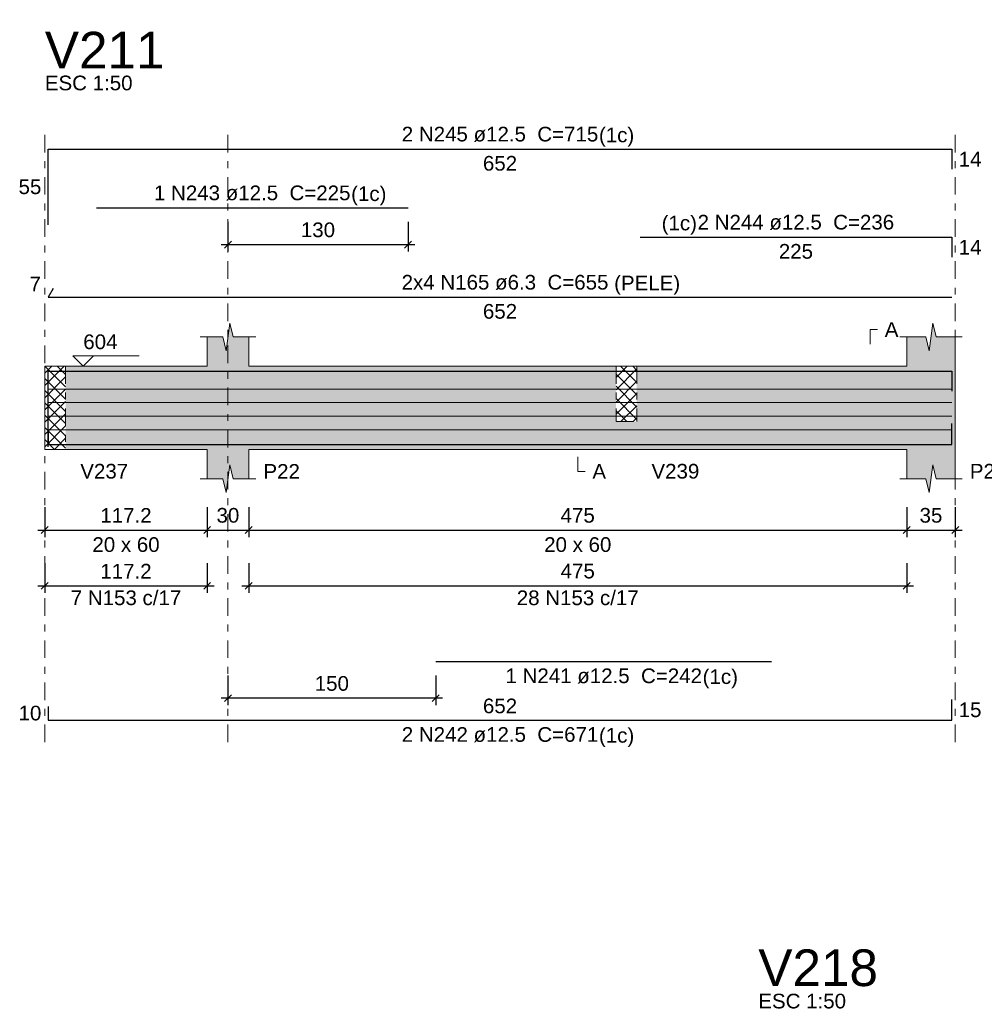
# Model space of a CAD drawing. Header units: millimetres. Extents: x 0 to 119, y 0 to 84.
# Tile 13 of 30: x 33 to 47, y 43 to 57. Entities that reach past the tile are written whole.
import ezdxf

# ---------------------------------------------------------------- set-up
doc = ezdxf.new("R2010")
doc.units = ezdxf.units.MM
doc.header["$MEASUREMENT"] = 0
doc.linetypes.add('DASHDOT', pattern=[2.54, 1.27, -0.635, 0, -0.635])
doc.linetypes.add('NULL', pattern=[0])
doc.layers.get('0').update_dxf_attribs({"lineweight": 18})
for name, color, linetype, lineweight in [('Descrição da armadura', 7, 'Continuous', 0), ('DT-Arm complementar', 5, 'Continuous', 5), ('DT-Barras na forma', 2, 'Continuous', 30), ('DT-Barras rebatidas', 2, 'Continuous', 30), ('DT-Cotas', 9, 'Continuous', 5), ('DT-Forma', 5, 'Continuous', 5), ('DT-Hachura forma vigas', 254, 'Continuous', 5), ('DT-Hachura intersecção vigas', 9, 'Continuous', 5), ('DT-Pontilhado', 9, 'DASHDOT', 5), ('DT-Textos', 7, 'Continuous', 5), ('DT-Título', 3, 'Continuous', 20), ('Textos armaduras', 7, 'Continuous', 0)]:
    doc.layers.add(name, color=color, linetype=linetype, lineweight=lineweight)
doc.styles.add('Arial', font='txt')
doc.dimstyles.new('UM_50.000000', dxfattribs={"dimtxt": 0.18, "dimasz": 0.1, "dimexe": 0.1, "dimexo": 0.2, "dimgap": 0, "dimtad": 1, "dimtih": 1, "dimtoh": 1, "dimdec": 1, "dimlfac": 50, "dimzin": 0, "dimdsep": 46, "dimtxsty": 'Standard', "dimcen": 0.09, "dimdle": 0.1, "dimadec": 1, "dimazin": 2, "dimtfac": 1, "dimtdec": 4, "dimtofl": 0, "dimtmove": 0, "dimatfit": 3, "dimfxl": 1, "dimtolj": 1, "dimarcsym": 0})

# ---------------------------------------------------------------- blocks, each defined once
blk = doc.blocks.new('_Oblique')
at = {"color": 0, "linetype": 'ByBlock', "lineweight": -2}
blk.add_line((-0.5, -0.5), (0.5, 0.5), dxfattribs=at)
blk = doc.blocks.new('*D115')
at = {"layer": 'Defpoints', "color": 0}
for p in [(33.624, 50.452), (35.968, 50.452), (35.968, 49.922)]:
    blk.add_point(p, dxfattribs=at)
at = {"layer": 'DT-Cotas', "color": 0, "lineweight": -2}
for p, q in [((33.624, 50.252), (33.624, 49.822)), ((35.968, 50.252), (35.968, 49.822)), ((33.524, 49.922), (36.068, 49.922))]:
    blk.add_line(p, q, dxfattribs=at)
at = {"layer": 'DT-Cotas', "color": 0, "lineweight": -2, "xscale": 0.1, "yscale": 0.1, "zscale": 0.1, "rotation": 180}
blk.add_blockref('_Oblique', (33.624, 49.922), dxfattribs=at)
at = {"layer": 'DT-Cotas', "color": 0, "lineweight": -2, "xscale": 0.1, "yscale": 0.1, "zscale": 0.1}
blk.add_blockref('_Oblique', (35.968, 49.922), dxfattribs=at)
at = {"layer": 'DT-Cotas', "color": 7, "insert": (34.796, 50.134), "char_height": 0.2118, "attachment_point": 5, "rotation": 0.0057, "style": 'Arial'}
blk.add_mtext('\\A1;117.2', dxfattribs=at)
blk = doc.blocks.new('*D116')
at = {"layer": 'Defpoints', "color": 0}
for p in [(35.968, 50.452), (36.568, 50.452), (36.568, 49.922)]:
    blk.add_point(p, dxfattribs=at)
at = {"layer": 'DT-Cotas', "color": 0, "lineweight": -2}
for p, q in [((35.968, 50.252), (35.968, 49.822)), ((36.568, 50.252), (36.568, 49.822)), ((35.868, 49.922), (36.668, 49.922))]:
    blk.add_line(p, q, dxfattribs=at)
at = {"layer": 'DT-Cotas', "color": 0, "lineweight": -2, "xscale": 0.1, "yscale": 0.1, "zscale": 0.1, "rotation": 180}
blk.add_blockref('_Oblique', (35.968, 49.922), dxfattribs=at)
at = {"layer": 'DT-Cotas', "color": 0, "lineweight": -2, "xscale": 0.1, "yscale": 0.1, "zscale": 0.1}
blk.add_blockref('_Oblique', (36.568, 49.922), dxfattribs=at)
at = {"layer": 'DT-Cotas', "color": 7, "insert": (36.268, 50.134), "char_height": 0.2118, "attachment_point": 5, "rotation": 0.0057, "style": 'Arial'}
blk.add_mtext('\\A1;30', dxfattribs=at)
blk = doc.blocks.new('*D117')
at = {"layer": 'Defpoints', "color": 0}
for p in [(36.568, 50.452), (46.068, 50.452), (46.068, 49.922)]:
    blk.add_point(p, dxfattribs=at)
at = {"layer": 'DT-Cotas', "color": 0, "lineweight": -2}
for p, q in [((36.568, 50.252), (36.568, 49.822)), ((46.068, 50.252), (46.068, 49.822)), ((36.468, 49.922), (46.168, 49.922))]:
    blk.add_line(p, q, dxfattribs=at)
at = {"layer": 'DT-Cotas', "color": 0, "lineweight": -2, "xscale": 0.1, "yscale": 0.1, "zscale": 0.1, "rotation": 180}
blk.add_blockref('_Oblique', (36.568, 49.922), dxfattribs=at)
at = {"layer": 'DT-Cotas', "color": 0, "lineweight": -2, "xscale": 0.1, "yscale": 0.1, "zscale": 0.1}
blk.add_blockref('_Oblique', (46.068, 49.922), dxfattribs=at)
at = {"layer": 'DT-Cotas', "color": 7, "insert": (41.318, 50.134), "char_height": 0.2118, "attachment_point": 5, "rotation": 0.0057, "style": 'Arial'}
blk.add_mtext('\\A1;475', dxfattribs=at)
blk = doc.blocks.new('*D118')
at = {"layer": 'Defpoints', "color": 0}
for p in [(46.068, 50.452), (46.768, 50.452), (46.768, 49.922)]:
    blk.add_point(p, dxfattribs=at)
at = {"layer": 'DT-Cotas', "color": 0, "lineweight": -2}
for p, q in [((46.068, 50.252), (46.068, 49.822)), ((46.768, 50.252), (46.768, 49.822)), ((45.968, 49.922), (46.868, 49.922))]:
    blk.add_line(p, q, dxfattribs=at)
at = {"layer": 'DT-Cotas', "color": 0, "lineweight": -2, "xscale": 0.1, "yscale": 0.1, "zscale": 0.1, "rotation": 180}
blk.add_blockref('_Oblique', (46.068, 49.922), dxfattribs=at)
at = {"layer": 'DT-Cotas', "color": 0, "lineweight": -2, "xscale": 0.1, "yscale": 0.1, "zscale": 0.1}
blk.add_blockref('_Oblique', (46.768, 49.922), dxfattribs=at)
at = {"layer": 'DT-Cotas', "color": 7, "insert": (46.418, 50.134), "char_height": 0.2118, "attachment_point": 5, "rotation": 0.0057, "style": 'Arial'}
blk.add_mtext('\\A1;35', dxfattribs=at)
blk = doc.blocks.new('*D119')
at = {"layer": 'Defpoints', "color": 0}
for p in [(36.268, 48.025), (39.268, 48.025), (36.268, 47.496)]:
    blk.add_point(p, dxfattribs=at)
at = {"layer": 'DT-Cotas', "color": 0, "lineweight": -2}
for p, q in [((36.268, 47.825), (36.268, 47.396)), ((39.268, 47.825), (39.268, 47.396)), ((39.368, 47.496), (36.168, 47.496))]:
    blk.add_line(p, q, dxfattribs=at)
at = {"layer": 'DT-Cotas', "color": 0, "lineweight": -2, "xscale": 0.1, "yscale": 0.1, "zscale": 0.1, "rotation": 180}
blk.add_blockref('_Oblique', (36.268, 47.496), dxfattribs=at)
at = {"layer": 'DT-Cotas', "color": 0, "lineweight": -2, "xscale": 0.1, "yscale": 0.1, "zscale": 0.1}
blk.add_blockref('_Oblique', (39.268, 47.496), dxfattribs=at)
at = {"layer": 'DT-Cotas', "color": 7, "insert": (37.768, 47.707), "char_height": 0.2118, "attachment_point": 5, "rotation": 0.0057, "style": 'Arial'}
blk.add_mtext('\\A1;150', dxfattribs=at)
blk = doc.blocks.new('*D120')
at = {"layer": 'Defpoints', "color": 0}
for p in [(36.268, 54.573), (38.868, 54.573), (38.868, 54.043)]:
    blk.add_point(p, dxfattribs=at)
at = {"layer": 'DT-Cotas', "color": 0, "lineweight": -2}
for p, q in [((36.268, 54.373), (36.268, 53.943)), ((38.868, 54.373), (38.868, 53.943)), ((36.168, 54.043), (38.968, 54.043))]:
    blk.add_line(p, q, dxfattribs=at)
at = {"layer": 'DT-Cotas', "color": 0, "lineweight": -2, "xscale": 0.1, "yscale": 0.1, "zscale": 0.1, "rotation": 180}
blk.add_blockref('_Oblique', (36.268, 54.043), dxfattribs=at)
at = {"layer": 'DT-Cotas', "color": 0, "lineweight": -2, "xscale": 0.1, "yscale": 0.1, "zscale": 0.1}
blk.add_blockref('_Oblique', (38.868, 54.043), dxfattribs=at)
at = {"layer": 'DT-Cotas', "color": 7, "insert": (37.568, 54.255), "char_height": 0.2118, "attachment_point": 5, "rotation": 0.0057, "style": 'Arial'}
blk.add_mtext('\\A1;130', dxfattribs=at)
blk = doc.blocks.new('*D123')
at = {"layer": 'Defpoints', "color": 0}
for p in [(33.624, 49.647), (35.968, 49.647), (35.968, 49.117)]:
    blk.add_point(p, dxfattribs=at)
at = {"layer": 'DT-Cotas', "color": 0, "lineweight": -2}
for p, q in [((33.624, 49.447), (33.624, 49.017)), ((35.968, 49.447), (35.968, 49.017)), ((33.524, 49.117), (36.068, 49.117))]:
    blk.add_line(p, q, dxfattribs=at)
at = {"layer": 'DT-Cotas', "color": 0, "lineweight": -2, "xscale": 0.1, "yscale": 0.1, "zscale": 0.1, "rotation": 180}
blk.add_blockref('_Oblique', (33.624, 49.117), dxfattribs=at)
at = {"layer": 'DT-Cotas', "color": 0, "lineweight": -2, "xscale": 0.1, "yscale": 0.1, "zscale": 0.1}
blk.add_blockref('_Oblique', (35.968, 49.117), dxfattribs=at)
at = {"layer": 'DT-Cotas', "color": 7, "insert": (34.796, 49.329), "char_height": 0.2118, "attachment_point": 5, "rotation": 0.0057, "style": 'Arial'}
blk.add_mtext('\\A1;117.2', dxfattribs=at)
blk = doc.blocks.new('*D124')
at = {"layer": 'Defpoints', "color": 0}
for p in [(36.568, 49.647), (46.068, 49.647), (46.068, 49.117)]:
    blk.add_point(p, dxfattribs=at)
at = {"layer": 'DT-Cotas', "color": 0, "lineweight": -2}
for p, q in [((36.568, 49.447), (36.568, 49.017)), ((46.068, 49.447), (46.068, 49.017)), ((36.468, 49.117), (46.168, 49.117))]:
    blk.add_line(p, q, dxfattribs=at)
at = {"layer": 'DT-Cotas', "color": 0, "lineweight": -2, "xscale": 0.1, "yscale": 0.1, "zscale": 0.1, "rotation": 180}
blk.add_blockref('_Oblique', (36.568, 49.117), dxfattribs=at)
at = {"layer": 'DT-Cotas', "color": 0, "lineweight": -2, "xscale": 0.1, "yscale": 0.1, "zscale": 0.1}
blk.add_blockref('_Oblique', (46.068, 49.117), dxfattribs=at)
at = {"layer": 'DT-Cotas', "color": 7, "insert": (41.318, 49.329), "char_height": 0.2118, "attachment_point": 5, "rotation": 0.0057, "style": 'Arial'}
blk.add_mtext('\\A1;475', dxfattribs=at)

msp = doc.modelspace()

# ---------------------------------------------------------------- hatches: boundary and pattern name
at = {"layer": 'DT-Hachura forma vigas', "linetype": 'Continuous'}
msp.add_hatch(color=254, dxfattribs=at).paths.add_polyline_path([(42.1713, 51.4872), (41.8713, 51.4872), (41.8713, 52.2872), (36.5685, 52.2872), (36.5685, 52.7108), (36.3435, 52.7108), (36.2935, 52.9108), (36.2435, 52.5108), (36.1935, 52.7108), (35.9685, 52.7108), (35.9685, 52.2872), (33.9245, 52.2872), (33.9245, 51.0872), (35.9685, 51.0872), (35.9685, 50.6636), (36.1935, 50.6636), (36.2435, 50.4636), (36.2935, 50.8636), (36.3435, 50.6636), (36.5685, 50.6636), (36.5685, 51.0872), (41.8713, 51.0872), (42.1713, 51.0872), (46.0679, 51.0872), (46.0679, 50.6636), (46.3429, 50.6636), (46.3929, 50.4636), (46.4429, 50.8636), (46.4929, 50.6636), (46.7679, 50.6636), (46.7679, 51.0872), (46.7679, 52.2872), (46.7679, 52.7108), (46.4929, 52.7108), (46.4429, 52.9108), (46.3929, 52.5108), (46.3429, 52.7108), (46.0679, 52.7108), (46.0679, 52.2872), (42.1713, 52.2872), (42.1713, 51.4872)])
at = {"layer": 'DT-Hachura intersecção vigas', "linetype": 'Continuous'}
h = msp.add_hatch(dxfattribs=at)
h.set_pattern_fill('ANSI37', color=9, style=0)
h.paths.add_polyline_path([(33.6245, 51.0872), (33.9245, 51.0872), (33.9245, 52.2872), (33.6245, 52.2872), (33.6245, 51.0872)])
h = msp.add_hatch(dxfattribs=at)
h.set_pattern_fill('ANSI37', color=9, style=0)
h.paths.add_polyline_path([(41.8713, 51.4872), (42.1713, 51.4872), (42.1713, 52.2872), (41.8713, 52.2872), (41.8713, 51.4872)])

# ---------------------------------------------------------------- linework, layer by layer
at = {"layer": 'DT-Arm complementar'}
for p, q in [((33.6745, 51.9586), (46.7179, 51.9586)), ((33.6745, 51.762), (46.7179, 51.762)), ((33.6745, 51.5654), (46.7179, 51.5654)), ((33.6745, 51.3688), (46.7179, 51.3688))]:
    msp.add_line(p, q, dxfattribs=at)
at = {"layer": 'DT-Barras na forma'}
for points in [[(33.6745, 51.1247), (33.6745, 52.2147), (46.7179, 52.2147), (46.7179, 51.9272)], [(34.3685, 52.2147), (38.8685, 52.2147)], [(42.2179, 52.2147), (46.7179, 52.2147), (46.7179, 51.9272)], [(33.6745, 51.3597), (33.6745, 51.1597), (46.7179, 51.1597), (46.7179, 51.4597)], [(39.2685, 51.1597), (44.1179, 51.1597)]]:
    msp.add_lwpolyline(points, dxfattribs=at)
at = {"layer": 'DT-Barras rebatidas'}
for points in [[(33.6745, 54.3299), (33.6745, 55.4199), (46.7179, 55.4199), (46.7179, 55.1324)], [(34.3685, 54.5727), (38.8685, 54.5727)], [(42.2179, 54.1491), (46.7179, 54.1491), (46.7179, 53.8616)], [(33.7469, 53.4081), (33.6745, 53.2827), (46.7179, 53.2827)], [(39.2685, 48.0251), (44.1179, 48.0251)], [(33.6745, 47.3779), (33.6745, 47.1779), (46.7179, 47.1779), (46.7179, 47.4779)]]:
    msp.add_lwpolyline(points, dxfattribs=at)
at = {"layer": 'DT-Forma'}
for p, q in [((36.2435, 52.5108), (36.2935, 52.9108)), ((36.2935, 52.9108), (36.3435, 52.7108)), ((46.3929, 52.5108), (46.4429, 52.9108)), ((46.4429, 52.9108), (46.4929, 52.7108)), ((35.8685, 52.7108), (36.1935, 52.7108)), ((35.9685, 52.2872), (35.9685, 52.7108)), ((36.1935, 52.7108), (36.2435, 52.5108)), ((36.3435, 52.7108), (36.6685, 52.7108)), ((36.5685, 52.7108), (36.5685, 52.2872)), ((45.9679, 52.7108), (46.3429, 52.7108)), ((46.0679, 52.2872), (46.0679, 52.7108)), ((46.3429, 52.7108), (46.3929, 52.5108)), ((46.4929, 52.7108), (46.8679, 52.7108)), ((46.7679, 52.7108), (46.7679, 52.2872)), ((33.6245, 52.2872), (33.9245, 52.2872)), ((33.9245, 52.2872), (35.9685, 52.2872)), ((36.5685, 52.2872), (41.8713, 52.2872)), ((41.8713, 52.2872), (42.1713, 52.2872)), ((42.1713, 52.2872), (46.0679, 52.2872)), ((33.6245, 51.0872), (33.9245, 51.0872)), ((33.9245, 51.0872), (35.9685, 51.0872)), ((35.9685, 51.0872), (35.9685, 50.6636)), ((36.5685, 50.6636), (36.5685, 51.0872)), ((36.5685, 51.0872), (41.8713, 51.0872)), ((41.8713, 51.0872), (42.1713, 51.0872)), ((42.1713, 51.0872), (46.0679, 51.0872)), ((46.0679, 51.0872), (46.0679, 50.6636)), ((46.7679, 50.6636), (46.7679, 51.0872)), ((36.2435, 50.4636), (36.2935, 50.8636)), ((36.2935, 50.8636), (36.3435, 50.6636)), ((46.3929, 50.4636), (46.4429, 50.8636)), ((46.4429, 50.8636), (46.4929, 50.6636)), ((35.8685, 50.6636), (36.1935, 50.6636)), ((36.1935, 50.6636), (36.2435, 50.4636)), ((36.3435, 50.6636), (36.6685, 50.6636)), ((45.9679, 50.6636), (46.3429, 50.6636)), ((46.3429, 50.6636), (46.3929, 50.4636)), ((46.4929, 50.6636), (46.8679, 50.6636))]:
    msp.add_line(p, q, dxfattribs=at)
at = {"layer": 'DT-Forma', "linetype": 'Continuous'}
for p, q in [((33.6245, 51.0872), (33.6245, 52.2872)), ((46.7679, 52.2872), (46.7679, 51.0872))]:
    msp.add_line(p, q, dxfattribs=at)
at = {"layer": 'DT-Pontilhado', "ltscale": 0.2}
for p, q in [((33.6245, 46.8602), (33.6245, 55.6317)), ((33.6245, 46.8602), (33.6245, 55.6317)), ((36.2685, 46.8602), (36.2685, 55.6317)), ((46.7679, 46.8602), (46.7679, 55.6317)), ((33.9245, 52.2872), (33.9245, 51.0872)), ((41.8713, 52.2872), (41.8713, 51.4872)), ((42.1713, 52.2872), (42.1713, 51.4872)), ((41.8713, 51.4872), (42.1713, 51.4872))]:
    msp.add_line(p, q, dxfattribs=at)
at = {"layer": 'DT-Textos'}
for points in [[(45.5384, 52.6049), (45.5384, 52.8167), (45.6443, 52.8167)], [(34.3277, 52.4355), (34.1794, 52.2872), (34.0312, 52.4355), (34.9843, 52.4355)], [(41.3182, 50.9813), (41.3182, 50.7695), (41.4241, 50.7695)]]:
    msp.add_lwpolyline(points, dxfattribs=at)

# ---------------------------------------------------------------- texts
at = {"layer": 'Descrição da armadura', "linetype": 'NULL', "char_height": 0.2118, "attachment_point": 8, "line_spacing_factor": 0.9, "style": 'Arial'}
for s, insert, width in [('2 N245 ø12.5  C=715', (40.1966, 55.5262), 5.562109), ('1 N243 ø12.5  C=225', (36.6186, 54.6782), 5.562109), ('2 N244 ø12.5  C=236', (44.4676, 54.2552), 5.562109), ('2x4 N165 ø6.3  C=655', (40.2686, 53.3882), 5.852109), ('7 N153 c/17', (34.7965, 48.8358), 3.127695), ('28 N153 c/17', (41.3182, 48.8358), 3.450264), ('1 N241 ø12.5  C=242', (41.6936, 47.7072), 5.562109), ('2 N242 ø12.5  C=671', (40.1966, 46.8602), 5.562109)]:
    msp.add_mtext(s, dxfattribs=dict(at, insert=insert, width=width))
at = {"layer": 'DT-Textos', "linetype": 'NULL', "char_height": 0.2118, "line_spacing_factor": 0.798, "style": 'Arial'}
for s, insert, width, attachment_point in [('ESC 1:50', (33.6246, 56.2672), 2.482559, 7), ('(1c)', (41.6246, 55.4563), 0.998857, 7), ('(1c)', (38.0466, 54.6083), 0.998857, 7), ('(1c)', (43.0396, 54.1853), 0.998857, 9), ('(PELE)', (41.8436, 53.3183), 1.869424, 7), ('A', (45.7506, 52.7112), 0.386855, 7), ('604', (34.1796, 52.5312), 0.967705, 7), ('V237', (34.1366, 50.6632), 1.354561, 7), ('P22', (36.7806, 50.6632), 1.031992, 7), ('A', (41.5296, 50.6632), 0.386855, 7), ('V239', (42.3826, 50.6632), 1.354561, 7), ('P23', (46.9796, 50.6632), 1.031992, 7), ('20 x 60', (34.7966, 49.6042), 1.902559, 8), ('20 x 60', (41.3186, 49.6042), 1.902559, 8), ('(1c)', (43.1216, 47.6373), 0.998857, 7), ('(1c)', (41.6246, 46.7903), 0.998857, 7), ('ESC 1:50', (43.9254, 43.0147), 2.482559, 7)]:
    msp.add_mtext(s, dxfattribs=dict(at, insert=insert, width=width, attachment_point=attachment_point))
at = {"layer": 'DT-Título', "linetype": 'NULL', "char_height": 0.5295, "width": 3.456465, "attachment_point": 7, "line_spacing_factor": 0.798, "style": 'Arial'}
for s, insert in [('V211', (33.6246, 56.5851)), ('V218', (43.9254, 43.3325))]:
    msp.add_mtext(s, dxfattribs=dict(at, insert=insert))
at = {"layer": 'Textos armaduras', "linetype": 'NULL', "char_height": 0.2118, "line_spacing_factor": 0.9, "style": 'Arial'}
for s, insert, width, attachment_point in [('652', (40.1962, 55.3226), 1.367705, 2), ('14', (46.8179, 55.3821), 1.045137, 1), ('55', (33.5745, 54.769), 1.045137, 9), ('225', (44.4679, 54.0518), 1.367705, 2), ('14', (46.8179, 54.1113), 1.045137, 1), ('7', (33.5679, 53.3685), 0.722568, 9), ('652', (40.1962, 53.1854), 1.367705, 2), ('652', (40.1962, 47.2752), 1.367705, 8), ('10', (33.5745, 47.172), 1.045137, 9), ('15', (46.8179, 47.4338), 1.045137, 1)]:
    msp.add_mtext(s, dxfattribs=dict(at, insert=insert, width=width, attachment_point=attachment_point))

# ---------------------------------------------------------------- dimensions: what is measured, and where the dimension line sits
at = {"layer": 'DT-Cotas'}
for base, p1, p2, picture, middle in [((38.8685, 54.0432), (36.2685, 54.5727), (38.8685, 54.5727), '*D120', (37.5685, 54.255)), ((35.9685, 49.9223), (33.6245, 50.4518), (35.9685, 50.4518), '*D115', (34.7965, 50.1341)), ((36.5685, 49.9223), (35.9685, 50.4518), (36.5685, 50.4518), '*D116', (36.2685, 50.1341)), ((46.0679, 49.9223), (36.5685, 50.4518), (46.0679, 50.4518), '*D117', (41.3182, 50.1341)), ((46.7679, 49.9223), (46.0679, 50.4518), (46.7679, 50.4518), '*D118', (46.4179, 50.1341)), ((35.9685, 49.1175), (33.6245, 49.647), (35.9685, 49.647), '*D123', (34.7965, 49.3293)), ((46.0679, 49.1175), (36.5685, 49.647), (46.0679, 49.647), '*D124', (41.3182, 49.3293))]:
    dim = msp.add_linear_dim(base=base, p1=p1, p2=p2, dimstyle='UM_50.000000', override={"dimtxt": 0.2118, "dimasz": 0.1, "dimexe": 0.1, "dimexo": 0.2, "dimtad": 1, "dimtih": 0, "dimtoh": 0, "dimdec": 1, "dimlfac": 50, "dimzin": 8, "dimtxsty": 'Arial', "dimblk": 'Oblique', "dimblk1": 'Oblique', "dimblk2": 'Oblique', "dimsah": 1, "dimdle": 0.1, "dimse1": 0, "dimse2": 0, "dimclrt": 7, "dimadec": 1, "dimazin": 3, "dimtmove": 2, "dimldrblk": 'Oblique'}, dxfattribs=at)
    dim.commit()
    dim.dimension.update_dxf_attribs({"geometry": picture, "text_midpoint": middle, "dimtype": 160, "text_rotation": 0.00573})
dim = msp.add_linear_dim(base=(36.2685, 47.4956), p1=(39.2685, 48.0251), p2=(36.2685, 48.0251), angle=180, dimstyle='UM_50.000000', override={"dimtxt": 0.2118, "dimasz": 0.1, "dimexe": 0.1, "dimexo": 0.2, "dimtad": 1, "dimtih": 0, "dimtoh": 0, "dimdec": 1, "dimlfac": 50, "dimzin": 8, "dimtxsty": 'Arial', "dimblk": 'Oblique', "dimblk1": 'Oblique', "dimblk2": 'Oblique', "dimsah": 1, "dimdle": 0.1, "dimse1": 0, "dimse2": 0, "dimclrt": 7, "dimadec": 1, "dimazin": 3, "dimtmove": 2, "dimldrblk": 'Oblique'}, dxfattribs=at)
dim.commit()
dim.dimension.update_dxf_attribs({"geometry": '*D119', "text_midpoint": (37.7685, 47.7074), "dimtype": 161, "text_rotation": 0.00573})

doc.saveas('drawing.dxf')
